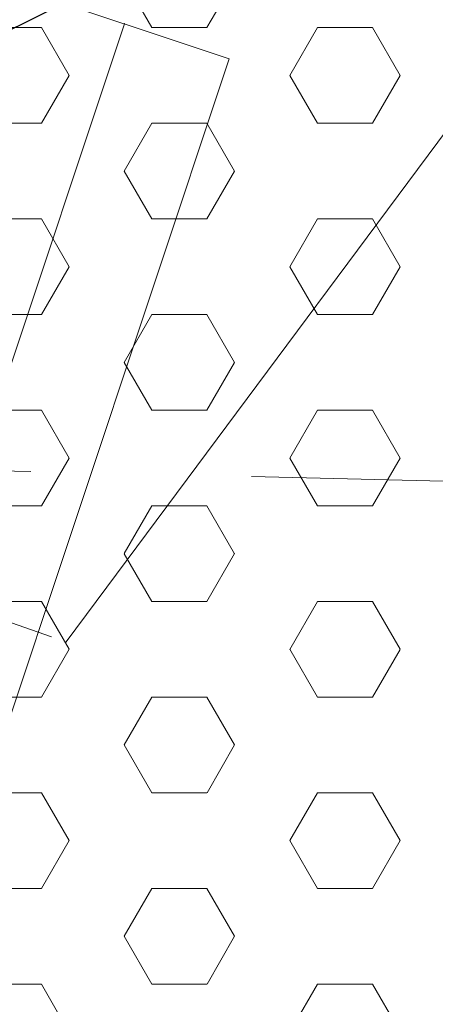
# Model space of a CAD drawing. Header units: metres. Extents: x 6599594 to 6600699, y 5687867 to 5691114.
# Tile 199 of 256: x 6599964.837 to 6599965.778, y 5688885.353 to 5688887.581. Entities that reach past the tile are written whole.
import ezdxf
from ezdxf import colors
from ezdxf.entities.mleader import LeaderData, LeaderLine
from ezdxf.math import Vec2, Vec3

# ---------------------------------------------------------------- set-up
doc = ezdxf.new("R2010")
doc.units = ezdxf.units.M
doc.header["$MEASUREMENT"] = 0
for name, pattern in [('1', [0]), ('GUZ', [1, 0.5, -0.5]), ('L_0_03', [1, 0.5, -0.5])]:
    doc.linetypes.add(name, pattern=pattern)
doc.layers.get('0').update_dxf_attribs({"color": 253, "linetype": 'CONTINUOUS', "lineweight": 13})
for name, color, linetype, lineweight in [('_kolor chodnik', 50, '1', 5), ('_kolor jezdnia', 4, '1', 0), ('_kolor pobocze', 211, '1', 5), ('_kolor umocn', 7, '1', 5), ('_kolor zjazdy kostka', 7, '1', 5), ('_kolor ścieżka @ 1', 10, '1', 0), ('_opis', 7, 'CONTINUOUS', 25), ('GES_Rzedna', 7, 'CONTINUOUS', 18), ('OT_Budowle', 7, 'CONTINUOUS', 0), ('OT_Komunikacja', 7, 'CONTINUOUS', 0), ('Uzytki', 252, 'GUZ', 9)]:
    doc.layers.add(name, color=color, linetype=linetype, lineweight=lineweight)
doc.styles.get("Standard").update_dxf_attribs({"font": 'ARIALN.TTF', "width": 0.75, "height": 1.199999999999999})
doc.linetypes.add('L_0_29_SHX', pattern='A,0,-0.25,-0.5,-0.5,-0.5,-0.5,-0.5,-0.5,-0.5,-0.5,[7,Mapa Kielchinów 07-08-2022.shx,S=0.05,R=0,X=0,Y=0],-0.5,[8,Mapa Kielchinów 07-08-2022.shx,S=0.05,R=0,X=0,Y=0],-0.25', length=5)
pattern_1 = [(45, (0, 0), (-0.1414213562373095, 0.1414213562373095), []), (135, (0, 0), (-0.1414213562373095, -0.1414213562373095), [])]

# ---------------------------------------------------------------- blocks, each defined once
blk = doc.blocks.new('_Dot')
at = {"color": 0, "linetype": 'ByBlock', "lineweight": -2}
blk.add_line((-0.5, 0), (-1, 0), dxfattribs=at)
at = {"color": 0, "linetype": 'ByBlock', "const_width": 0.5}
blk.add_lwpolyline([(-0.25, 0, 1), (0.25, 0, 1)], format="xyb", close=True, dxfattribs=at)
blk = doc.blocks.new('L_0_29_1')
at = {"color": 0, "linetype": 'Continuous', "lineweight": 13, "flags": 128}
blk.add_lwpolyline([(0, -0.5), (0, 0.5)], dxfattribs=at)

msp = doc.modelspace()

# ---------------------------------------------------------------- hatches: boundary and pattern name
at = {"layer": '_kolor chodnik'}
h = msp.add_hatch(dxfattribs=at)
h.set_pattern_fill('ANSI37', color=256, scale=1.6)
h.set_pattern_definition(pattern_1)
h.paths.add_polyline_path([(6599849.938171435, 5688542.085872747), (6599852.232147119, 5688548.938742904), (6599853.573135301, 5688548.489851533), (6599853.827082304, 5688549.248475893), (6599851.793849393, 5688549.929093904), (6599849.895278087, 5688548.982823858), (6599847.823506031, 5688542.793750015)])
edge = h.paths.add_edge_path()
edge.add_line((6600018.106075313, 5689087.454911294), (6600022.42781917, 5689091.229234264))
edge.add_line((6600022.42781917, 5689091.229234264), (6600020.233254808, 5689093.742094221))
edge.add_line((6600020.233254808, 5689093.742094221), (6600017.159471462, 5689091.057656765))
edge.add_arc((6600023.275194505, 5689085.385140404), 8.34143334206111, 137.1531558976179, 148.8016577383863)
edge.add_line((6600016.140105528, 5689089.706021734), (6600018.106075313, 5689087.454911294))
h.paths.add_polyline_path([(6600038.501784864, 5689187.59229436), (6600037.906968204, 5689187.700586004), (6600037.638296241, 5689186.224843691), (6600038.240083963, 5689186.115282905)])
h.paths.add_polyline_path([(6600069.098302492, 5689360.276020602), (6600068.321239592, 5689360.413462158), (6600068.064048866, 5689358.936495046), (6600068.836639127, 5689358.799546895)])
h.paths.add_polyline_path([(6600082.393785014, 5689362.950258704), (6600082.941124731, 5689366.103121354), (6600081.481377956, 5689366.361351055), (6600080.923159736, 5689363.210828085)])
h.paths.add_polyline_path([(6600074.022236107, 5689388.065861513), (6600072.983907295, 5689388.249860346), (6600072.723374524, 5689386.772538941), (6600073.760538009, 5689386.588865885)])
h.paths.add_polyline_path([(6600105.602402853, 5689486.45426531), (6600106.738797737, 5689489.760539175), (6600105.28818975, 5689490.281952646), (6600104.132785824, 5689486.965912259)])
h.paths.add_polyline_path([(6600132.519778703, 5689678.737346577), (6600131.636986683, 5689678.922259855), (6600131.330470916, 5689677.453953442), (6600132.212256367, 5689677.269208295)])
h.paths.add_polyline_path([(6600156.649397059, 5689798.7449027), (6600156.48800471, 5689797.95886096), (6600157.450195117, 5689797.757316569), (6600157.615023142, 5689798.542205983)])
h.paths.add_polyline_path([(6600189.055358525, 5689948.643107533), (6600187.902868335, 5689948.884512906), (6600187.600024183, 5689947.417400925), (6600188.748131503, 5689947.176379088)])
edge = h.paths.add_edge_path()
edge.add_line((6600204.459383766, 5690032.969035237), (6600204.153258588, 5690031.227801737))
edge.add_arc((6600202.328347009, 5690027.299936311), 4.331100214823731, 41.853001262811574, 65.08011546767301, ccw=False)
edge.add_arc((6600032.903931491, 5690051.979071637), 174.020003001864, 352.8070218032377, 353.495463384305)
edge.add_arc((6600202.372679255, 5690027.343587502), 5.999999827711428, 55.12102442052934, 69.64815978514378)
edge = h.paths.add_edge_path()
edge.add_line((6600205.046027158, 5690040.265402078), (6600204.972740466, 5690038.483452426))
edge.add_arc((6600203.986269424, 5690044.401803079), 5.999999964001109, 279.4630688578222, 294.9140560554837)
edge.add_line((6600206.513819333, 5690038.960158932), (6600206.607027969, 5690041.030672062))
edge.add_arc((6600203.986269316, 5690044.401803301), 4.270000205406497, 284.3702444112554, 307.86193139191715, ccw=False)
edge = h.paths.add_edge_path()
edge.add_arc((6600203.547470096, 5690044.558759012), 6.446878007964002, 324.43500910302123, 356.20133685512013, ccw=False)
edge.add_arc((6600203.986269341, 5690044.401803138), 6.000000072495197, 323.2169970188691, 357.4193489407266)
h.paths.add_polyline_path([(6600208.910055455, 5690121.713696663), (6600208.146285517, 5690121.748120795), (6600207.125602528, 5690121.794124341), (6600209.971605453, 5690121.665851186)])
edge = h.paths.add_edge_path()
edge.add_line((6600238.769818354, 5690481.648294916), (6600240.338176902, 5690490.87374652))
edge.add_line((6600240.338176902, 5690490.87374652), (6600241.251295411, 5690510.829461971))
edge.add_line((6600241.251295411, 5690510.829461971), (6600239.524022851, 5690510.928942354))
edge.add_line((6600239.524022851, 5690510.928942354), (6600238.633343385, 5690491.167757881))
edge.add_line((6600238.633343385, 5690491.167757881), (6600234.579716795, 5690467.661262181))
edge.add_line((6600234.579716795, 5690467.661262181), (6600234.449796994, 5690464.966873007))
edge.add_arc((6600242.443669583, 5690464.607462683), 8.001948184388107, 177.4256737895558, 268.2543056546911)
edge.add_line((6600242.199903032, 5690456.609228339), (6600242.216657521, 5690457.359274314))
edge.add_line((6600242.216657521, 5690457.359274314), (6600242.305257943, 5690458.836738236))
edge.add_arc((6600242.444504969, 5690464.607952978), 5.772894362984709, 177.0298084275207, 268.6178439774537, ccw=False)
edge.add_line((6600236.679365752, 5690464.907083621), (6600236.951876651, 5690470.95443634))
edge.add_line((6600236.951876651, 5690470.95443634), (6600238.15078669, 5690478.210832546))
edge.add_line((6600238.15078669, 5690478.210832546), (6600238.769818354, 5690481.648294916))
h.paths.add_polyline_path([(6600238.769818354, 5690481.648294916), (6600238.15078669, 5690478.210832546), (6600239.670056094, 5690477.930590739), (6600240.266710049, 5690481.376366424)])
edge = h.paths.add_edge_path()
edge.add_line((6600223.366500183, 5690460.339976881), (6600223.278629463, 5690457.997544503))
edge.add_arc((6600220.967166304, 5690465.656339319), 7.999999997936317, 286.7940807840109, 300.2738222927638)
edge.add_line((6600225.000231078, 5690458.747331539), (6600225.240084, 5690461.623695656))
edge.add_arc((6600221.105749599, 5690465.648640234), 5.76999998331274, 293.06724424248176, 315.7681070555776, ccw=False)
edge = h.paths.add_edge_path()
edge.add_arc((6600220.025145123, 5690444.676291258), 5.770000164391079, 37.996647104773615, 59.94382588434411, ccw=False)
edge.add_line((6600224.572175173, 5690448.22839199), (6600224.817793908, 5690451.081798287))
edge.add_arc((6600220.025145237, 5690444.676291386), 7.999999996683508, 53.19588653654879, 68.15166733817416)
edge.add_line((6600223.00235276, 5690452.101669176), (6600222.91504296, 5690449.670427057))
edge = h.paths.add_edge_path()
edge.add_arc((6600221.105749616, 5690465.648640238), 7.999999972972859, 328.0222308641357, 357.0132597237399)
edge.add_line((6600229.094882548, 5690465.23180147), (6600229.218816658, 5690467.593604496))
edge.add_line((6600229.218816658, 5690467.593604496), (6600228.218919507, 5690467.645774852))
edge.add_line((6600228.218919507, 5690467.645774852), (6600227.891778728, 5690461.411918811))
h.paths.add_polyline_path([(6600200.980142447, 5690012.236744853), (6600202.317278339, 5690011.956662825), (6600202.522293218, 5690012.935421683), (6600201.182321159, 5690013.216097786)])
h.paths.add_polyline_path([(6600196.457878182, 5689983.98337835), (6600195.202332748, 5689984.246370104), (6600194.899091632, 5689982.777335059), (6600196.150355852, 5689982.515240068)])
edge = h.paths.add_edge_path()
edge.add_line((6600112.305909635, 5689517.991018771), (6600112.691041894, 5689519.807934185))
edge.add_line((6600112.691041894, 5689519.807934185), (6600113.245521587, 5689522.423769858))
edge.add_line((6600113.245521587, 5689522.423769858), (6600111.553124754, 5689522.782507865))
edge.add_line((6600111.553124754, 5689522.782507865), (6600107.405864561, 5689503.21722655))
edge.add_line((6600107.405864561, 5689503.21722655), (6600099.494506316, 5689480.361667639))
edge.add_line((6600099.494506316, 5689480.361667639), (6600099.182814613, 5689478.891218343))
edge.add_arc((6600107.008997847, 5689477.232359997), 8.000059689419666, 168.0325629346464, 257.7529108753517)
edge.add_line((6600105.311960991, 5689469.414366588), (6600105.784990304, 5689471.593619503))
edge.add_arc((6600107.008927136, 5689477.232314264), 5.769999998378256, 168.0321375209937, 257.7533362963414, ccw=False)
edge.add_line((6600101.364343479, 5689478.42879883), (6600101.647245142, 5689479.76342708))
edge.add_line((6600101.647245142, 5689479.76342708), (6600104.132785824, 5689486.965912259))
edge.add_line((6600104.132785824, 5689486.965912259), (6600105.28818975, 5689490.281952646))
edge.add_line((6600105.28818975, 5689490.281952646), (6600108.240043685, 5689498.809726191))
edge.add_line((6600108.240043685, 5689498.809726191), (6600112.305909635, 5689517.991018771))
h.paths.add_polyline_path([(6600136.009573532, 5689645.499114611), (6600138.333647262, 5689645.012304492), (6600138.661671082, 5689646.578318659), (6600134.869459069, 5689647.372651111)])
at = {"layer": '_kolor jezdnia'}
h = msp.add_hatch(dxfattribs=at)
h.set_pattern_fill('ANSI37', color=4, scale=3.5)
h.set_pattern_definition([(45, (0, 0), (-0.3093592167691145, 0.3093592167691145), []), (135, (0, 0), (-0.3093592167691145, -0.3093592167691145), [])])
edge = h.paths.add_edge_path()
edge.add_line((6599833.066047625, 5688539.933393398), (6599850.649511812, 5688527.983462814))
edge.add_arc((6599857.337592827, 5688536.653968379), 10.95025544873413, 169.5012687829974, 232.3548431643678, ccw=False)
edge.add_arc((6599858.085851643, 5688536.618142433), 11.69295282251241, 162.2507788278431, 169.9967502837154, ccw=False)
edge.add_line((6599846.949484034, 5688540.182754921), (6599847.823506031, 5688542.793750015))
edge.add_line((6599847.823506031, 5688542.793750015), (6599849.895278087, 5688548.982823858))
edge.add_line((6599849.895278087, 5688548.982823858), (6599852.434748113, 5688556.56906746))
edge.add_line((6599852.434748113, 5688556.56906746), (6599928.48625871, 5688783.760284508))
edge.add_line((6599928.48625871, 5688783.760284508), (6599931.025728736, 5688791.34652811))
edge.add_line((6599931.025728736, 5688791.34652811), (6599996.657773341, 5688987.411326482))
edge.add_line((6599996.657773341, 5688987.411326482), (6599999.197243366, 5688994.997570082))
edge.add_line((6599999.197243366, 5688994.997570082), (6600021.930100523, 5689062.908193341))
edge.add_line((6600021.930100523, 5689062.908193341), (6600017.620224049, 5689067.371531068))
edge.add_line((6600017.620224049, 5689067.371531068), (6600016.714558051, 5689064.654078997))
edge.add_line((6600016.714558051, 5689064.654078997), (6600012.423620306, 5689051.835617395))
edge.add_line((6600012.423620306, 5689051.835617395), (6600009.884150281, 5689044.249373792))
edge.add_line((6600009.884150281, 5689044.249373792), (6599977.53516164, 5688947.612159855))
edge.add_line((6599977.53516164, 5688947.612159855), (6599974.995691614, 5688940.025916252))
edge.add_line((6599974.995691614, 5688940.025916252), (6599942.096912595, 5688841.746295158))
edge.add_line((6599942.096912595, 5688841.746295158), (6599939.557442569, 5688834.160051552))
edge.add_line((6599939.557442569, 5688834.160051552), (6599882.679288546, 5688664.246042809))
edge.add_line((6599882.679288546, 5688664.246042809), (6599880.139818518, 5688656.659799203))
edge.add_line((6599880.139818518, 5688656.659799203), (6599852.46454386, 5688573.984527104))
edge.add_line((6599852.46454386, 5688573.984527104), (6599842.470137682, 5688544.127903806))
edge.add_arc((6599835.706422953, 5688546.652910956), 7.219660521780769, 248.5480913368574, 339.52856074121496, ccw=False)
h.paths.add_polyline_path([(6600044.653202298, 5689172.271628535), (6600046.276244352, 5689181.431901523), (6600047.759199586, 5689189.801539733), (6600051.0603021, 5689208.432603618), (6600052.368792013, 5689215.817578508), (6600054.808584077, 5689229.587499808), (6600056.11707399, 5689236.972474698), (6600057.346666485, 5689243.912161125), (6600058.655146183, 5689251.297078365), (6600058.831439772, 5689252.292060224), (6600060.098987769, 5689259.445963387), (6600060.139929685, 5689259.677035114), (6600061.407468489, 5689266.830886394), (6600072.329030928, 5689328.470998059), (6600073.637511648, 5689335.855921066), (6600077.337304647, 5689356.73715072), (6600078.820259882, 5689365.106788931), (6600081.142794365, 5689378.214921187), (6600082.538516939, 5689386.092227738), (6600095.187867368, 5689457.483787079), (6600091.082877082, 5689465.8405575), (6600089.043088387, 5689454.328211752), (6600087.870641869, 5689447.711051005), (6600087.560133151, 5689445.958573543), (6600086.562151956, 5689440.326076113), (6600082.433200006, 5689417.022719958), (6600080.95024477, 5689408.65308175), (6600077.202698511, 5689387.502337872), (6600075.719743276, 5689379.132699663), (6600073.469199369, 5689366.430874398), (6600071.986244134, 5689358.061236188), (6600069.98686466, 5689346.776955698), (6600068.591142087, 5689338.899649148), (6600065.559290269, 5689321.78820693), (6600064.163567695, 5689313.910900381), (6600059.719426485, 5689288.828650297), (6600058.323703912, 5689280.951343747), (6600057.563846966, 5689276.662793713), (6600056.168124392, 5689268.785487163), (6600054.804920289, 5689261.091711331), (6600053.409197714, 5689253.21440478), (6600053.264817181, 5689252.399536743), (6600051.869094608, 5689244.522230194), (6600051.183555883, 5689240.653124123), (6600049.787833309, 5689232.775817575), (6600046.593849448, 5689214.749319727), (6600045.198126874, 5689206.872013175), (6600044.41754409, 5689202.466488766), (6600042.934588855, 5689194.096850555), (6600036.429952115, 5689157.38538759), (6600034.946996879, 5689149.01574938), (6600030.579776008, 5689124.367629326), (6600027.529365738, 5689107.151445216), (6600024.895072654, 5689094.014582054), (6600030.583685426, 5689094.264316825), (6600032.945013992, 5689106.191885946), (6600043.170247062, 5689163.901990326)])
edge = h.paths.add_edge_path()
edge.add_line((6600111.106812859, 5689535.144351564), (6600111.256844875, 5689535.85214863))
edge.add_line((6600111.256844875, 5689535.85214863), (6600112.915748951, 5689543.678261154))
edge.add_line((6600112.915748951, 5689543.678261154), (6600117.304772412, 5689564.384094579))
edge.add_line((6600117.304772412, 5689564.384094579), (6600119.067357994, 5689572.699339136))
edge.add_line((6600119.067357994, 5689572.699339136), (6600120.087667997, 5689577.512794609))
edge.add_line((6600120.087667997, 5689577.512794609), (6600121.642890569, 5689584.849775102))
edge.add_line((6600121.642890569, 5689584.849775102), (6600128.436769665, 5689616.900852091))
edge.add_line((6600128.436769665, 5689616.900852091), (6600129.991992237, 5689624.237832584))
edge.add_line((6600129.991992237, 5689624.237832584), (6600132.660554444, 5689636.827148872))
edge.add_line((6600132.660554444, 5689636.827148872), (6600133.208838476, 5689639.444704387))
edge.add_line((6600133.208838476, 5689639.444704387), (6600134.848957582, 5689647.274775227))
edge.add_line((6600134.848957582, 5689647.274775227), (6600138.97649476, 5689666.979995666))
edge.add_line((6600138.97649476, 5689666.979995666), (6600140.51410642, 5689674.320687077))
edge.add_line((6600140.51410642, 5689674.320687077), (6600145.209128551, 5689696.735129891))
edge.add_line((6600145.209128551, 5689696.735129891), (6600146.746740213, 5689704.075821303))
edge.add_line((6600146.746740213, 5689704.075821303), (6600151.462308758, 5689726.588354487))
edge.add_line((6600151.462308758, 5689726.588354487), (6600152.999920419, 5689733.929045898))
edge.add_line((6600152.999920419, 5689733.929045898), (6600155.244070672, 5689744.642813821))
edge.add_line((6600155.244070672, 5689744.642813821), (6600156.781682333, 5689751.983505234))
edge.add_line((6600156.781682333, 5689751.983505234), (6600161.635515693, 5689775.156126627))
edge.add_line((6600161.635515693, 5689775.156126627), (6600163.378142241, 5689783.475576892))
edge.add_line((6600163.378142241, 5689783.475576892), (6600163.850769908, 5689785.731942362))
edge.add_line((6600163.850769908, 5689785.731942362), (6600167.028500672, 5689800.902704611))
edge.add_line((6600167.028500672, 5689800.902704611), (6600179.49088801, 5689860.399222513))
edge.add_line((6600179.49088801, 5689860.399222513), (6600181.233514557, 5689868.718672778))
edge.add_line((6600181.233514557, 5689868.718672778), (6600181.84713393, 5689871.648144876))
edge.add_line((6600181.84713393, 5689871.648144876), (6600183.384745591, 5689878.988836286))
edge.add_line((6600183.384745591, 5689878.988836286), (6600184.935818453, 5689886.393792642))
edge.add_line((6600184.935818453, 5689886.393792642), (6600186.575937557, 5689894.223863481))
edge.add_line((6600186.575937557, 5689894.223863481), (6600194.05133812, 5689929.912074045))
edge.add_line((6600194.05133812, 5689929.912074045), (6600195.691457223, 5689937.742144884))
edge.add_line((6600195.691457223, 5689937.742144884), (6600202.915799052, 5689972.231779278))
edge.add_line((6600202.915799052, 5689972.231779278), (6600204.555918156, 5689980.061850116))
edge.add_line((6600204.555918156, 5689980.061850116), (6600206.062781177, 5689987.255744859))
edge.add_line((6600206.062781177, 5689987.255744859), (6600207.702900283, 5689995.085815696))
edge.add_line((6600207.702900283, 5689995.085815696), (6600210.232559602, 5690007.162628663))
edge.add_line((6600210.232559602, 5690007.162628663), (6600211.694938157, 5690014.144150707))
edge.add_arc((6600028.177652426, 5690052.584442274), 187.5000004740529, 348.1696294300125, 357.4195276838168)
edge.add_line((6600215.487522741, 5690044.142720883), (6600208.310270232, 5690026.480446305))
edge.add_arc((6600032.903933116, 5690051.97907145), 177.2500013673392, 348.1696294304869, 351.7289130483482, ccw=False)
edge.add_line((6600206.38894146, 5690015.640182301), (6600205.966941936, 5690013.625519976))
edge.add_line((6600205.966941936, 5690013.625519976), (6600204.326822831, 5690005.795449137))
edge.add_line((6600204.326822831, 5690005.795449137), (6600197.076961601, 5689971.183982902))
edge.add_line((6600197.076961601, 5689971.183982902), (6600195.334335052, 5689962.864532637))
edge.add_line((6600195.334335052, 5689962.864532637), (6600193.44722506, 5689953.855305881))
edge.add_line((6600193.44722506, 5689953.855305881), (6600191.909227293, 5689946.512771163))
edge.add_line((6600191.909227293, 5689946.512771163), (6600185.496844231, 5689915.899498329))
edge.add_line((6600185.496844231, 5689915.899498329), (6600183.856521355, 5689908.068454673))
edge.add_line((6600183.856521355, 5689908.068454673), (6600182.066605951, 5689899.523243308))
edge.add_line((6600182.066605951, 5689899.523243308), (6600180.32407057, 5689891.204228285))
edge.add_line((6600180.32407057, 5689891.204228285), (6600174.320344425, 5689862.541919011))
edge.add_line((6600174.320344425, 5689862.541919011), (6600172.577809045, 5689854.222903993))
edge.add_line((6600172.577809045, 5689854.222903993), (6600163.663810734, 5689811.666703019))
edge.add_line((6600163.663810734, 5689811.666703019), (6600162.023782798, 5689803.837067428))
edge.add_line((6600162.023782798, 5689803.837067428), (6600160.924220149, 5689798.587659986))
edge.add_line((6600160.924220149, 5689798.587659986), (6600159.279208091, 5689790.734229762))
edge.add_line((6600159.279208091, 5689790.734229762), (6600157.107250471, 5689780.365115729))
edge.add_line((6600157.107250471, 5689780.365115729), (6600155.462238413, 5689772.511685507))
edge.add_line((6600155.462238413, 5689772.511685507), (6600153.380318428, 5689762.572418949))
edge.add_line((6600153.380318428, 5689762.572418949), (6600151.735124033, 5689754.718118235))
edge.add_line((6600151.735124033, 5689754.718118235), (6600148.586504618, 5689739.686336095))
edge.add_line((6600148.586504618, 5689739.686336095), (6600146.885007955, 5689731.563243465))
edge.add_line((6600146.885007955, 5689731.563243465), (6600141.75088822, 5689707.052510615))
edge.add_line((6600141.75088822, 5689707.052510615), (6600140.110896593, 5689699.223048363))
edge.add_line((6600140.110896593, 5689699.223048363), (6600133.483561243, 5689667.583574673))
edge.add_line((6600133.483561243, 5689667.583574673), (6600131.860394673, 5689659.834436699))
edge.add_line((6600131.860394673, 5689659.834436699), (6600131.740984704, 5689659.26436315))
edge.add_line((6600131.740984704, 5689659.26436315), (6600130.117814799, 5689651.515209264))
edge.add_line((6600130.117814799, 5689651.515209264), (6600127.27873359, 5689637.961189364))
edge.add_line((6600127.27873359, 5689637.961189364), (6600126.924568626, 5689636.290366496))
edge.add_line((6600126.924568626, 5689636.290366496), (6600125.166244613, 5689627.995226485))
edge.add_line((6600125.166244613, 5689627.995226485), (6600118.009503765, 5689594.232298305))
edge.add_line((6600118.009503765, 5689594.232298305), (6600116.25117975, 5689585.937158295))
edge.add_line((6600116.25117975, 5689585.937158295), (6600113.665314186, 5689573.737975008))
edge.add_line((6600113.665314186, 5689573.737975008), (6600111.898534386, 5689565.402943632))
edge.add_line((6600111.898534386, 5689565.402943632), (6600104.889982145, 5689532.339115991))
edge.add_line((6600104.889982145, 5689532.339115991), (6600103.22663594, 5689524.492047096))
edge.add_line((6600103.22663594, 5689524.492047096), (6600096.623876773, 5689493.342605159))
edge.add_line((6600096.623876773, 5689493.342605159), (6600094.968986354, 5689485.535427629))
edge.add_line((6600094.968986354, 5689485.535427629), (6600094.300101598, 5689482.379870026))
edge.add_line((6600094.300101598, 5689482.379870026), (6600099.182814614, 5689478.891218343))
edge.add_line((6600099.182814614, 5689478.891218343), (6600099.494506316, 5689480.361667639))
edge.add_line((6600099.494506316, 5689480.361667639), (6600111.106812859, 5689535.144351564))
edge = h.paths.add_edge_path()
edge.add_arc((6600239.213891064, 5690851.400367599), 10.00000000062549, -2.8342403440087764, 76.13703556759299, ccw=False)
edge.add_line((6600249.201658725, 5690850.905901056), (6600249.082723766, 5690848.503524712))
edge.add_line((6600249.082723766, 5690848.503524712), (6600247.016487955, 5690806.767468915))
edge.add_line((6600247.016487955, 5690806.767468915), (6600246.092398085, 5690789.152178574))
edge.add_line((6600246.092398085, 5690789.152178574), (6600233.768116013, 5690572.015170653))
edge.add_line((6600233.768116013, 5690572.015170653), (6600228.959056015, 5690465.296202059))
edge.add_line((6600228.959056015, 5690465.296202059), (6600234.588724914, 5690465.017134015))
edge.add_line((6600234.588724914, 5690465.017134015), (6600239.262540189, 5690571.767576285))
edge.add_line((6600239.262540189, 5690571.767576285), (6600252.50503885, 5690806.400146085))
edge.add_line((6600252.50503885, 5690806.400146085), (6600254.569211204, 5690848.094521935))
edge.add_arc((6600262.559425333, 5690847.6989487), 7.999999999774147, 76.13703557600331, 177.1657596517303, ccw=False)
edge.add_line((6600264.476229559, 5690855.465921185), (6600241.609896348, 5690861.109083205))
edge = h.paths.add_edge_path()
edge.add_line((6600250.031475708, 5690451.625307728), (6600250.231741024, 5690455.772579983))
edge.add_line((6600250.231741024, 5690455.772579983), (6600246.257763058, 5690456.417303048))
edge.add_line((6600246.257763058, 5690456.417303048), (6600242.171761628, 5690456.61060902))
edge.add_arc((6600242.563100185, 5690464.586983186), 7.985968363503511, 176.9123644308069, 267.1911945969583, ccw=False)
edge.add_line((6600234.588724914, 5690465.017134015), (6600228.959056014, 5690465.296202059))
edge.add_arc((6600220.965133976, 5690465.657286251), 8.002072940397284, 267.8289300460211, 357.413716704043, ccw=False)
edge.add_line((6600220.661989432, 5690457.660957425), (6600212.406915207, 5690458.119572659))
edge.add_line((6600212.406915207, 5690458.119572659), (6600208.431872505, 5690457.817501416))
edge.add_line((6600208.431872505, 5690457.817501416), (6600208.233912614, 5690454.548331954))
edge.add_line((6600208.233912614, 5690454.548331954), (6600212.129565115, 5690453.127270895))
edge.add_line((6600212.129565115, 5690453.127270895), (6600218.640548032, 5690452.76554962))
edge.add_line((6600218.640548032, 5690452.76554962), (6600216.486747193, 5690452.885205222))
edge.add_line((6600216.486747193, 5690452.885205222), (6600220.468905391, 5690452.663974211))
edge.add_arc((6600220.025145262, 5690444.676291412), 7.99999997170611, -0.3386579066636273, 86.8201700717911, ccw=False)
edge.add_line((6600228.025005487, 5690444.629006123), (6600227.803602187, 5690439.649256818))
edge.add_line((6600227.803602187, 5690439.649256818), (6600226.885525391, 5690435.936828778))
edge.add_line((6600226.885525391, 5690435.936828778), (6600225.534849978, 5690405.967249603))
edge.add_line((6600225.534849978, 5690405.967249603), (6600226.115199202, 5690402.187514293))
edge.add_line((6600226.115199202, 5690402.187514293), (6600213.445139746, 5690121.008786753))
edge.add_line((6600213.445139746, 5690121.008786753), (6600213.352800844, 5690118.960058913))
edge.add_line((6600213.352800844, 5690118.960058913), (6600209.980184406, 5690044.131649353))
edge.add_arc((6600203.98626942, 5690044.401803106), 5.999999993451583, 257.4162346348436, 357.41934921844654, ccw=False)
edge.add_line((6600202.679069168, 5690038.545931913), (6600201.589735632, 5690033.666039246))
edge.add_line((6600201.589735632, 5690033.666039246), (6600203.67987942, 5690033.199458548))
edge.add_arc((6600202.372679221, 5690027.343587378), 5.999999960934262, -8.27108729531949, 77.41623506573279, ccw=False)
edge.add_line((6600208.310270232, 5690026.480446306), (6600215.487522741, 5690044.142720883))
edge.add_line((6600215.487522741, 5690044.142720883), (6600216.199687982, 5690059.9446614))
edge.add_line((6600216.199687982, 5690059.9446614), (6600216.537356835, 5690067.437056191))
edge.add_line((6600216.537356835, 5690067.437056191), (6600223.893528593, 5690230.66011469))
edge.add_line((6600223.893528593, 5690230.66011469), (6600224.231197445, 5690238.152509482))
edge.add_line((6600224.231197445, 5690238.152509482), (6600233.507835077, 5690443.987992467))
edge.add_arc((6600241.499722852, 5690443.627812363), 7.999999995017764, 87.29208981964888, 177.4195277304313, ccw=False)
edge.add_line((6600241.877677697, 5690451.618879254), (6600246.021541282, 5690451.422886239))
edge.add_line((6600246.021541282, 5690451.422886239), (6600246.427694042, 5690451.44338883))
edge.add_line((6600246.427694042, 5690451.44338883), (6600246.79397003, 5690451.461878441))
edge.add_line((6600246.79397003, 5690451.461878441), (6600250.031475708, 5690451.625307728))
edge = h.paths.add_edge_path()
edge.add_line((6600007.33756506, 5689086.20374581), (6600006.980466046, 5689080.740822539))
edge.add_line((6600006.980466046, 5689080.740822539), (6600007.229745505, 5689080.720859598))
edge.add_line((6600007.229745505, 5689080.720859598), (6600008.093335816, 5689080.601653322))
edge.add_line((6600008.093335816, 5689080.601653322), (6600008.702681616, 5689080.53831051))
edge.add_arc((6600008.140193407, 5689070.554142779), 9.999999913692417, -18.557800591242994, 86.77547804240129, ccw=False)
edge.add_line((6600017.620224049, 5689067.371531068), (6600021.930100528, 5689062.908193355))
edge.add_arc((6599734.83819726, 5689159.011261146), 302.7499967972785, 341.4922000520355, 343.8640860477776)
edge.add_arc((6600034.895369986, 5689072.315877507), 9.581213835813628, 98.63328270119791, 164.5273290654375, ccw=False)
edge.add_line((6600033.457137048, 5689081.788529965), (6600033.832640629, 5689081.798737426))
edge.add_line((6600033.832640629, 5689081.798737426), (6600034.422462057, 5689082.05700874))
edge.add_line((6600034.422462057, 5689082.05700874), (6600036.833623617, 5689082.139040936))
edge.add_line((6600036.833623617, 5689082.139040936), (6600036.730225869, 5689087.148851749))
edge.add_line((6600036.730225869, 5689087.148851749), (6600036.579860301, 5689087.134303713))
edge.add_arc((6600036.479565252, 5689093.136286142), 6.002820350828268, 169.1687651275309, 270.9573417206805, ccw=False)
edge.add_line((6600030.583685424, 5689094.264316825), (6600024.895072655, 5689094.014582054))
edge.add_arc((6600015.200558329, 5689096.162123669), 9.929528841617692, 271.0943432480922, 347.5094668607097, ccw=False)
edge.add_arc((6600014.909438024, 5689089.646776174), 3.446070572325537, 264.4236009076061, 278.0194998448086, ccw=False)
edge.add_line((6600014.574573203, 5689086.217014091), (6600014.299554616, 5689086.232508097))
edge.add_line((6600014.299554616, 5689086.232508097), (6600010.474232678, 5689086.448019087))
edge.add_line((6600010.474232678, 5689086.448019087), (6600007.33756506, 5689086.20374581))
edge = h.paths.add_edge_path()
edge.add_line((6600105.490725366, 5689463.953528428), (6600106.927559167, 5689464.047234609))
edge.add_line((6600106.927559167, 5689464.047234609), (6600107.835, 5689468.66))
edge.add_line((6600107.835, 5689468.66), (6600105.311960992, 5689469.414366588))
edge.add_arc((6600107.008997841, 5689477.232359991), 8.000059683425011, 168.0325628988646, 257.75291091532, ccw=False)
edge.add_line((6600099.182814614, 5689478.891218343), (6600094.300101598, 5689482.379870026))
edge.add_arc((6600586.245114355, 5689378.104238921), 502.8750369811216, 168.032376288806, 169.9522165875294)
edge.add_line((6600091.082877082, 5689465.8405575), (6600095.187867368, 5689457.483787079))
edge.add_arc((6600103.065173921, 5689456.088064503), 8.000000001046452, 77.7533362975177, 169.9524553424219, ccw=False)
edge.add_line((6600104.762140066, 5689463.906012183), (6600105.490725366, 5689463.953528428))
at = {"layer": '_kolor pobocze'}
h = msp.add_hatch(dxfattribs=at)
h.set_pattern_fill('ANSI37', color=256, scale=1.6)
h.set_pattern_definition(pattern_1)
edge = h.paths.add_edge_path()
edge.add_line((6600035.926965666, 5689101.569442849), (6600036.046865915, 5689102.311543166))
edge.add_arc((6600058.171848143, 5689233.778275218), 133.3154772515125, 259.4578941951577, 260.4470163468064, ccw=False)
edge.add_line((6600033.780707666, 5689102.713067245), (6600032.142559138, 5689101.847662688))
edge.add_arc((6599734.838175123, 5689159.011266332), 302.7500195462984, 347.6801154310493, 349.11639019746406, ccw=False)
edge.add_arc((6600036.478170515, 5689093.133441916), 6.000000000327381, 167.68011541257, 271.5571101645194)
edge.add_line((6600036.64121064, 5689087.1356575), (6600036.730491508, 5689087.137804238))
edge.add_line((6600036.730491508, 5689087.137804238), (6600036.712463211, 5689087.887583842))
edge.add_line((6600036.712463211, 5689087.887583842), (6600036.559840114, 5689087.884077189))
edge.add_arc((6600036.482532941, 5689093.14290691), 5.259397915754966, 170.6455005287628, 270.8422131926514, ccw=False)
edge.add_arc((6600545.796425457, 5688991.216220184), 524.6691769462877, 167.9170060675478, 168.7028219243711, ccw=False)
edge.add_line((6600032.751078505, 5689101.044345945), (6600034.011432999, 5689101.917298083))
edge.add_line((6600034.011432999, 5689101.917298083), (6600035.926965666, 5689101.569442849))
edge = h.paths.add_edge_path()
edge.add_line((6600002.828843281, 5688994.032881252), (6600003.066918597, 5688994.74409159))
edge.add_line((6600003.066918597, 5688994.74409159), (6600001.227880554, 5688995.359703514))
edge.add_line((6600001.227880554, 5688995.359703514), (6600000.55876659, 5688996.702196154))
edge.add_line((6600000.55876659, 5688996.702196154), (6600022.641310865, 5689062.67011804))
edge.add_arc((6599734.838193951, 5689159.011262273), 303.5000002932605, 341.4922000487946, 343.8640860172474)
edge.add_arc((6600035.267451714, 5689072.092773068), 9.250000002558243, 91.55711016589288, 163.8640860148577, ccw=False)
edge.add_line((6600035.016098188, 5689081.339357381), (6600036.868703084, 5689081.389717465))
edge.add_line((6600036.868703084, 5689081.389717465), (6600036.850674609, 5689082.139504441))
edge.add_line((6600036.850674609, 5689082.139504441), (6600034.99571817, 5689082.089080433))
edge.add_arc((6600035.267451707, 5689072.092773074), 9.999999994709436, 91.55711014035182, 163.8640860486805)
edge.add_arc((6599734.838192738, 5689159.011262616), 302.7500015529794, 341.4922000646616, 343.8640860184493, ccw=False)
edge.add_line((6600021.930100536, 5689062.908193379), (6599999.748942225, 5688996.645678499))
edge.add_line((6599999.748942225, 5688996.645678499), (6600000.695212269, 5688994.747107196))
edge.add_line((6600000.695212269, 5688994.747107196), (6600002.828843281, 5688994.032881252))
h.paths.add_polyline_path([(6599971.7492186, 5688907.297112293), (6599971.084233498, 5688908.631320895), (6599997.822068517, 5688988.526766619), (6599999.164561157, 5688989.195880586), (6600001.003599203, 5688988.580268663), (6600001.241674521, 5688989.291479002), (6599999.108043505, 5688990.005704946), (6599997.209472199, 5688989.059434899), (6599970.270280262, 5688908.583087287), (6599971.216550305, 5688906.684515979), (6599973.350181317, 5688905.970290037), (6599973.588256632, 5688906.681500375)])
h.paths.add_polyline_path([(6599932.504667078, 5688790.060553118), (6599931.835553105, 5688791.403045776), (6599968.343406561, 5688900.4641754), (6599969.685899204, 5688901.133289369), (6599971.524937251, 5688900.517677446), (6599971.763012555, 5688901.228887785), (6599969.629381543, 5688901.94311373), (6599967.730810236, 5688900.996843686), (6599931.025728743, 5688791.34652811), (6599931.971998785, 5688789.447956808), (6599934.105629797, 5688788.73373086), (6599934.343705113, 5688789.4449412)])
at = {"layer": '_kolor umocn', "ltscale": 0.5}
h = msp.add_hatch(dxfattribs=at)
h.set_pattern_fill('HEX', color=256)
h.set_pattern_definition([(0, (-270.7389997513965, -1820.574136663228), (0, 0.2165063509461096), [0.125, -0.25]), (120, (-270.7389997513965, -1820.574136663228), (-0.1875, -0.1082531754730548), [0.1249999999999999, -0.2499999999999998]), (60, (-270.6139997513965, -1820.574136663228), (-0.1875, 0.1082531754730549), [0.125, -0.25])])
h.paths.add_polyline_path([(6599963.851215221, 5688887.044502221), (6599964.753310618, 5688886.760114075), (6599964.042698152, 5688884.678040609), (6599965.554719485, 5688884.194859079), (6599966.241745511, 5688886.23111347), (6599966.690898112, 5688886.364143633), (6599968.215114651, 5688890.664646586), (6599967.857307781, 5688891.470982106), (6599965.622863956, 5688892.337007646)])
at = {"layer": '_kolor zjazdy kostka'}
h = msp.add_hatch(dxfattribs=at)
h.set_pattern_fill('ANSI37', color=256, scale=1.6)
h.set_pattern_definition(pattern_1)
h.paths.add_polyline_path([(6600244.137440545, 5690813.934732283), (6600242.369522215, 5690814.022127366), (6600242.097568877, 5690808.528921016), (6600243.865482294, 5690808.441426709)])
h.paths.add_polyline_path([(6600247.012128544, 5690806.679412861), (6600247.442736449, 5690815.377295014), (6600247.393289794, 5690814.378518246), (6600247.113277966, 5690808.722537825)])
h.paths.add_polyline_path([(6600242.297085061, 5690788.088808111), (6600240.958726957, 5690788.155683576), (6600240.648818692, 5690782.664569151), (6600241.987258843, 5690782.599147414)])
h.paths.add_polyline_path([(6600245.558275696, 5690780.919298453), (6600246.037231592, 5690789.405686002), (6600244.985820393, 5690788.453468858), (6600244.612601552, 5690781.981345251)])
h.paths.add_polyline_path([(6600241.348405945, 5690723.711515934), (6600242.272017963, 5690722.691689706), (6600242.749709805, 5690731.155680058), (6600241.698138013, 5690730.203317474), (6600241.472690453, 5690726.27550499)])
h.paths.add_polyline_path([(6600225.772794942, 5690394.589141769), (6600224.731429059, 5690393.637598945), (6600224.461246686, 5690387.644646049), (6600225.412923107, 5690386.603142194)])
h.paths.add_polyline_path([(6600223.012390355, 5690333.280720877), (6600223.372595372, 5690341.272607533), (6600222.32835346, 5690340.318436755), (6600222.058239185, 5690334.324941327)])
h.paths.add_polyline_path([(6600215.496388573, 5690166.390602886), (6600215.856593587, 5690174.382489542), (6600214.812834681, 5690173.428760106), (6600214.542018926, 5690167.435062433)])
h.paths.add_polyline_path([(6600212.446537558, 5690121.053392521), (6600213.399499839, 5690120.010473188), (6600213.788744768, 5690128.503024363), (6600212.745135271, 5690127.54943145)])
h.paths.add_polyline_path([(6600209.977420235, 5690121.665589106), (6600210.225142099, 5690127.162117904), (6600207.346107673, 5690127.291879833), (6600207.119593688, 5690121.794395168)])
h.paths.add_polyline_path([(6600207.950178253, 5690070.725854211), (6600204.880846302, 5690070.828947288), (6600204.643784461, 5690065.333808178), (6600207.702521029, 5690065.204598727)])
h.paths.add_polyline_path([(6600200.981479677, 5690012.236464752), (6600199.969248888, 5690007.339980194), (6600201.282587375, 5690007.064882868), (6600202.31726072, 5690011.956666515)])
h.paths.add_polyline_path([(6600193.613960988, 5689970.406358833), (6600192.398010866, 5689970.660657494), (6600191.286205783, 5689965.274578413), (6600192.486379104, 5689965.023185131)])
h.paths.add_polyline_path([(6600189.061271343, 5689948.671423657), (6600189.98413328, 5689953.050774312), (6600188.818902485, 5689953.32186217), (6600187.908781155, 5689948.91282903)])
h.paths.add_polyline_path([(6600180.976201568, 5689915.317449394), (6600179.952861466, 5689910.421322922), (6600181.008474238, 5689910.200199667), (6600182.033843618, 5689915.09540201)])
h.paths.add_polyline_path([(6600176.508279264, 5689893.538690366), (6600177.476023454, 5689893.335973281), (6600178.603605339, 5689898.719146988), (6600177.636002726, 5689898.922290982)])
h.paths.add_polyline_path([(6600179.28182965, 5689859.401159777), (6600180.522246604, 5689860.211927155), (6600181.057490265, 5689860.561775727), (6600183.598022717, 5689860.029600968), (6600184.726606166, 5689865.412570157), (6600182.186324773, 5689865.943033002), (6600181.604764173, 5689866.832779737), (6600181.024456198, 5689867.720610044)])
h.paths.add_polyline_path([(6600160.200810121, 5689810.862606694), (6600159.232772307, 5689811.065842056), (6600158.207991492, 5689806.171529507), (6600159.175735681, 5689805.968812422)])
h.paths.add_polyline_path([(6600156.49391753, 5689797.987177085), (6600155.463416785, 5689793.068691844), (6600156.431160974, 5689792.865974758), (6600157.461419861, 5689797.784520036)])
edge = h.paths.add_edge_path()
edge.add_arc((6600173.111981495, 5689800.679690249), 5.999999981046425, 204.673115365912, 239.5411154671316, ccw=False)
edge.add_arc((6600173.162096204, 5689800.685330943), 6.047914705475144, 168.3203586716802, 204.5234866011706, ccw=False)
edge.add_line((6600167.239404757, 5689801.9096668), (6600163.651667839, 5689784.781499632))
edge.add_arc((6600169.524220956, 5689783.551410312), 5.999999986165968, 139.2146049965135, 168.1696294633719, ccw=False)
edge.add_arc((6600169.524220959, 5689783.551410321), 5.999999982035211, 96.80962310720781, 139.2146050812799, ccw=False)
edge.add_line((6600168.812796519, 5689789.509083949), (6600170.070461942, 5689795.507731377))
h.paths.add_polyline_path([(6600163.526364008, 5689776.866746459), (6600166.051243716, 5689776.337874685), (6600167.179826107, 5689781.720838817), (6600164.653945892, 5689782.249920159), (6600163.941148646, 5689783.340449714), (6600163.493329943, 5689784.025580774), (6600161.750703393, 5689775.706130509), (6600162.438017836, 5689776.155376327)])
h.paths.add_polyline_path([(6600152.614191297, 5689774.643430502), (6600153.639138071, 5689779.536616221), (6600152.646757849, 5689779.744928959), (6600151.646447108, 5689774.846147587)])
h.paths.add_polyline_path([(6600150.121074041, 5689767.466820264), (6600148.177624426, 5689758.16795459), (6600149.115997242, 5689757.971390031), (6600151.066362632, 5689767.268392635)])
h.paths.add_polyline_path([(6600142.970741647, 5689739.332500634), (6600141.888449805, 5689734.142420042), (6600144.036614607, 5689733.695518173), (6600145.123068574, 5689738.882330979)])
h.paths.add_polyline_path([(6600136.256357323, 5689701.052153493), (6600137.154085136, 5689700.864096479), (6600138.287960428, 5689706.274871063), (6600137.386492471, 5689706.464182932)])
h.paths.add_polyline_path([(6600130.081494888, 5689667.099389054), (6600129.212847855, 5689667.281639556), (6600128.083282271, 5689661.898895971), (6600128.953953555, 5689661.716447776)])
h.paths.add_polyline_path([(6600128.397394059, 5689659.030340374), (6600127.554144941, 5689659.207226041), (6600126.49340855, 5689653.810049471), (6600127.269860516, 5689653.647397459)])
h.paths.add_polyline_path([(6600134.990411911, 5689640.633636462), (6600137.30714639, 5689640.148363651), (6600138.339560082, 5689645.040620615), (6600136.015486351, 5689645.500958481), (6600135.435178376, 5689646.388788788), (6600134.8548704, 5689647.276619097), (6600133.214751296, 5689639.446548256), (6600134.102581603, 5689640.026856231)])
h.paths.add_polyline_path([(6600122.164164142, 5689634.294831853), (6600121.024067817, 5689628.914244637), (6600122.015114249, 5689628.705875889), (6600123.155614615, 5689634.086346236)])
h.paths.add_polyline_path([(6600114.54207576, 5689593.450769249), (6600113.493359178, 5689593.398339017), (6600112.364315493, 5689588.045694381), (6600113.29076438, 5689587.54753241)])
h.paths.add_polyline_path([(6600110.194543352, 5689572.941097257), (6600109.20781945, 5689573.148880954), (6600108.067717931, 5689567.768269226), (6600109.05014319, 5689567.535215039)])
h.paths.add_polyline_path([(6600119.083213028, 5689565.540446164), (6600119.089125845, 5689565.542290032), (6600121.462438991, 5689565.065690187), (6600122.598093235, 5689570.447168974), (6600120.229622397, 5689570.949214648), (6600119.651446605, 5689571.8119627), (6600119.073270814, 5689572.727655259), (6600117.310757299, 5689564.412754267)])
h.paths.add_polyline_path([(6600101.698666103, 5689532.937884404), (6600100.730666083, 5689533.141679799), (6600099.694214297, 5689528.250234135), (6600100.669121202, 5689528.045267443)])
h.paths.add_polyline_path([(6600094.064021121, 5689496.827028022), (6600093.080194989, 5689497.033910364), (6600092.036590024, 5689492.143967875), (6600093.038865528, 5689491.933250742)])
h.paths.add_polyline_path([(6600083.709836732, 5689453.74980843), (6600082.738586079, 5689448.336231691), (6600084.647281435, 5689448.027407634), (6600085.606840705, 5689453.416583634)])
h.paths.add_polyline_path([(6600084.434394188, 5689446.82589514), (6600083.348896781, 5689447.018140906), (6600082.567374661, 5689442.58660872), (6600083.649300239, 5689442.394910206)])
h.paths.add_polyline_path([(6600078.04194071, 5689410.721110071), (6600078.996952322, 5689416.137564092), (6600078.054833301, 5689416.304853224), (6600077.111232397, 5689410.886043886)])
h.paths.add_polyline_path([(6600072.911565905, 5689386.768652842), (6600071.960466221, 5689381.312635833), (6600072.800073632, 5689381.16322159), (6600073.766450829, 5689386.590709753)])
h.paths.add_polyline_path([(6600082.887400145, 5689379.432062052), (6600085.278102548, 5689379.03494316), (6600086.160383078, 5689383.956496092), (6600083.759726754, 5689384.355378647), (6600083.152078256, 5689385.224725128), (6600082.544429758, 5689386.094071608), (6600081.148707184, 5689378.216765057), (6600082.018053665, 5689378.824413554)])
h.paths.add_polyline_path([(6600080.731401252, 5689363.247695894), (6600080.041469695, 5689363.369939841), (6600079.433821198, 5689364.239286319), (6600078.8261727, 5689365.1086328), (6600077.343217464, 5689356.73899459), (6600078.212563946, 5689357.346643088), (6600079.081910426, 5689357.954291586), (6600081.429189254, 5689357.564866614), (6600082.388748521, 5689362.980514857)])
h.paths.add_polyline_path([(6600069.104215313, 5689360.304336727), (6600070.063917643, 5689365.720487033), (6600069.2708267, 5689365.861009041), (6600068.327152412, 5689360.441778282)])
h.paths.add_polyline_path([(6600066.550616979, 5689345.891799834), (6600065.546169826, 5689346.069805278), (6600064.677796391, 5689341.145792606), (6600065.678290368, 5689340.968483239)])
h.paths.add_polyline_path([(6600061.138656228, 5689321.077501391), (6600060.270282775, 5689316.15348863), (6600061.250715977, 5689315.979734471), (6600062.127590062, 5689320.902245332)])
h.paths.add_polyline_path([(6600055.325252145, 5689288.11325564), (6600054.456878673, 5689283.189242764), (6600055.410852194, 5689283.020177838), (6600056.283178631, 5689287.917022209)])
h.paths.add_polyline_path([(6600048.045675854, 5689182.819289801), (6600050.371939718, 5689182.407116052), (6600051.31444535, 5689187.67761207), (6600048.980409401, 5689188.064690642), (6600048.372760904, 5689188.934037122), (6600047.765112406, 5689189.803383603), (6600046.306982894, 5689181.603992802), (6600046.972918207, 5689182.069462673)])
h.paths.add_polyline_path([(6600040.943690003, 5689201.374141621), (6600039.339175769, 5689201.66987967), (6600038.429882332, 5689196.244216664), (6600039.984130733, 5689195.958493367)])
h.paths.add_polyline_path([(6600032.993704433, 5689156.473759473), (6600032.278185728, 5689156.600537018), (6600031.299242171, 5689151.188930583), (6600032.034145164, 5689151.058111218)])
h.paths.add_polyline_path([(6600026.309179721, 5689123.603833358), (6600025.417362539, 5689118.683970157), (6600026.271201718, 5689118.532684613), (6600027.143528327, 5689123.456001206)])
h.paths.add_polyline_path([(6600013.302986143, 5689054.462576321), (6600015.842456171, 5689062.048819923), (6600014.576741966, 5689061.417973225), (6600012.672139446, 5689055.728290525)])
h.paths.add_polyline_path([(6599974.547216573, 5688938.686171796), (6599977.086686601, 5688946.272415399), (6599975.820972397, 5688945.641568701), (6599973.916369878, 5688939.951886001)])
h.paths.add_polyline_path([(6599942.102825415, 5688841.748139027), (6599940.837111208, 5688841.117292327), (6599938.932508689, 5688835.427609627), (6599939.563355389, 5688834.161895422)])
h.paths.add_polyline_path([(6599882.685201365, 5688664.247886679), (6599881.419487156, 5688663.617039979), (6599879.514884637, 5688657.927357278), (6599880.145731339, 5688656.661643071)])
h.paths.add_polyline_path([(6599851.799762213, 5688549.930937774), (6599853.832995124, 5688549.250319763), (6599855.42016389, 5688553.991722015), (6599853.386930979, 5688554.672340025), (6599852.913795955, 5688555.621625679), (6599852.440660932, 5688556.570911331), (6599849.901190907, 5688548.984667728)])
h.paths.add_polyline_path([(6600233.581687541, 5690586.458647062), (6600234.520016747, 5690585.337735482), (6600234.976631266, 5690593.428266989), (6600233.922640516, 5690592.499827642)])
h.paths.add_polyline_path([(6600231.72837122, 5690526.750719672), (6600230.676277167, 5690525.793817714), (6600230.420013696, 5690519.782861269), (6600231.363586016, 5690518.655686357)])
h.paths.add_polyline_path([(6600237.577122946, 5690639.505119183), (6600236.516490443, 5690638.540451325), (6600236.176926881, 5690632.541599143), (6600237.1204992, 5690631.41442423)])
h.paths.add_polyline_path([(6600238.927801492, 5690681.139540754), (6600239.8637879, 5690680.021427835), (6600240.320411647, 5690688.112122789), (6600239.268317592, 5690687.155220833)])
h.paths.add_polyline_path([(6600218.12228406, 5690224.814875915), (6600217.079933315, 5690223.86243318), (6600216.809648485, 5690217.865326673), (6600217.762143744, 5690216.822918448)])
h.paths.add_polyline_path([(6600219.363739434, 5690274.535639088), (6600220.31588625, 5690273.493612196), (6600220.675810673, 5690281.480778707), (6600219.633750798, 5690280.528598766)])
h.paths.add_polyline_path([(6600168.759867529, 5689856.554734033), (6600169.729143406, 5689856.3516961), (6600170.857343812, 5689861.737822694), (6600169.889741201, 5689861.940966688)])
h.paths.add_polyline_path([(6600168.841833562, 5689852.115601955), (6600167.871405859, 5689852.319339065), (6600166.844894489, 5689847.425845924), (6600167.816759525, 5689847.221809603)])
at = {"layer": '_kolor ścieżka @ 1'}
h = msp.add_hatch(dxfattribs=at)
h.set_pattern_fill('ANSI37', color=10, scale=1.8)
h.set_pattern_definition([(45, (0, 0), (-0.1590990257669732, 0.1590990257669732), []), (135, (0, 0), (-0.1590990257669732, -0.1590990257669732), [])])
edge = h.paths.add_edge_path()
edge.add_line((6599877.145262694, 5688659.244027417), (6599854.614951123, 5688591.938475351))
edge.add_line((6599854.614951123, 5688591.938475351), (6599854.214414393, 5688589.387325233))
edge.add_line((6599854.214414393, 5688589.387325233), (6599839.435327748, 5688545.233719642))
edge.add_arc((6599834.523035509, 5688547.748213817), 5.518450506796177, 246.51508714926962, 332.8930934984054, ccw=False)
edge.add_line((6599832.323891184, 5688542.686883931), (6599836.925902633, 5688539.594394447))
edge.add_arc((6599835.881373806, 5688546.52869976), 7.012533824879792, 278.5661808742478, 339.9794081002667)
edge.add_line((6599842.470137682, 5688544.127903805), (6599857.359687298, 5688588.607952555))
edge.add_line((6599857.359687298, 5688588.607952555), (6599857.303782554, 5688591.591210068))
edge.add_line((6599857.303782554, 5688591.591210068), (6599879.508971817, 5688657.925513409))
edge.add_line((6599879.508971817, 5688657.925513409), (6599879.193548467, 5688658.558370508))
edge.add_line((6599879.193548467, 5688658.558370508), (6599877.145262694, 5688659.244027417))
h.paths.add_polyline_path([(6599879.193548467, 5688658.558370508), (6599879.508971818, 5688657.925513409), (6599881.413574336, 5688663.615196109), (6599880.780717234, 5688663.299772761), (6599878.732431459, 5688663.985429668), (6599877.145262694, 5688659.244027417)])
h.paths.add_polyline_path([(6599938.92659587, 5688835.425765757), (6599938.611172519, 5688836.058622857), (6599936.562886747, 5688836.744279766), (6599878.732431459, 5688663.985429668), (6599880.780717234, 5688663.299772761), (6599881.413574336, 5688663.615196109)])
h.paths.add_polyline_path([(6599974.364844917, 5688941.291630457), (6599974.049421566, 5688941.924487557), (6599972.001135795, 5688942.610144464), (6599936.562886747, 5688836.744279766), (6599938.611172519, 5688836.058622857), (6599938.92659587, 5688835.425765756)])
h.paths.add_polyline_path([(6599974.049421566, 5688941.924487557), (6599974.364844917, 5688941.291630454), (6600009.253303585, 5689045.515087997), (6600008.937880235, 5689046.147945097), (6600006.889594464, 5689046.833602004), (6599972.001135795, 5688942.610144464)])
h.paths.add_polyline_path([(6600008.937880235, 5689046.147945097), (6600009.253303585, 5689045.515087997), (6600011.157906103, 5689051.204770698), (6600010.525049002, 5689050.889347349), (6600008.476763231, 5689051.575004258), (6600006.889594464, 5689046.833602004)])
edge = h.paths.add_edge_path()
edge.add_arc((6599858.085851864, 5688536.618142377), 11.69295304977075, 162.2507788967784, 169.9967501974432)
edge.add_line((6599846.570656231, 5688538.649255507), (6599849.824991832, 5688528.706403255))
edge.add_line((6599849.824991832, 5688528.706403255), (6599853.13552, 5688528.731057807))
edge.add_line((6599853.13552, 5688528.731057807), (6599849.868997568, 5688538.728963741))
edge.add_line((6599849.868997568, 5688538.728963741), (6599850.886451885, 5688541.768438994))
edge.add_line((6599850.886451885, 5688541.768438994), (6599849.938171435, 5688542.085872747))
edge.add_line((6599849.938171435, 5688542.085872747), (6599847.823506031, 5688542.793750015))
edge.add_line((6599847.823506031, 5688542.793750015), (6599846.949484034, 5688540.182754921))
edge = h.paths.add_edge_path()
edge.add_arc((6600008.743460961, 5689068.123037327), 7.659999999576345, 341.4922000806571, 372.1491631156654)
edge.add_line((6600016.231900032, 5689069.735141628), (6600014.371922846, 5689078.374983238))
edge.add_arc((6600008.140193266, 5689070.554142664), 10.00000004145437, 51.45178747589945, 78.26461791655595)
edge.add_line((6600010.174112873, 5689080.345116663), (6600010.018184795, 5689077.57739322))
edge.add_arc((6600009.814745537, 5689075.098871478), 2.486856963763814, 14.594442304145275, 85.30763078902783, ccw=False)
edge.add_line((6600012.221360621, 5689075.725498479), (6600013.747330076, 5689068.63716722))
edge.add_line((6600013.747330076, 5689068.63716722), (6600013.596857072, 5689066.921144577))
edge.add_line((6600013.596857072, 5689066.921144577), (6600008.476763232, 5689051.575004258))
edge.add_line((6600008.476763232, 5689051.575004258), (6600010.525049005, 5689050.889347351))
edge.add_line((6600010.525049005, 5689050.889347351), (6600011.157906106, 5689051.204770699))
edge.add_line((6600011.157906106, 5689051.204770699), (6600016.007289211, 5689065.69149478))

# ---------------------------------------------------------------- linework, layer by layer
for p in [(6599965.074, 5688887.571999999), (6599964.942, 5688886.173000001)]:
    msp.add_point(p)
at = {"layer": 'GES_Rzedna', "linetype": 'Continuous', "flags": 128}
msp.add_lwpolyline([(6599968.656626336, 5688887.702499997), (6599966.07999956, 5688887.702499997), (6599964.942, 5688886.173000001)], dxfattribs=at)
at = {"layer": 'OT_Budowle', "linetype": 'L_0_29_SHX'}
msp.add_line((6599965.074, 5688887.571999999), (6599963.932, 5688884.144999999), dxfattribs=at)
at = {"layer": 'OT_Budowle', "linetype": 'CONTINUOUS'}
msp.add_line((6599965.3111777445, 5688887.49296382), (6599964.169177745, 5688884.06596382), dxfattribs=at)
at = {"layer": 'OT_Komunikacja', "linetype": 'L_0_03', "flags": 128}
msp.add_lwpolyline([(6599955.582000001, 5688888.447), (6599955.887000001, 5688889.339), (6599964.942, 5688886.173000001), (6599964.651, 5688885.338000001)], close=True, dxfattribs=at)
at = {"layer": 'Uzytki', "flags": 128}
msp.add_lwpolyline([(6599973.860000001, 5688886.35), (6599964.37, 5688886.570000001)], dxfattribs=at)

# ---------------------------------------------------------------- block references
at = {"layer": 'OT_Budowle', "linetype": 'Continuous', "xscale": 0.5, "yscale": 0.5, "zscale": 0.5, "rotation": 251.57}
msp.add_blockref('L_0_29_1', (6599965.074, 5688887.571999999), dxfattribs=at)

# ---------------------------------------------------------------- leaders
at = {"layer": '_opis'}
ml = msp.add_multileader_mtext('Standard', dxfattribs=at)
ml.set_content('proj. przepust nr 6 HDPE %%C800 L=12m', color=256)
ml.set_leader_properties()
ml.set_arrow_properties(name='DOT')
ml.build(insert=Vec2(0, 0))
ml.multileader.update_dxf_attribs({"dogleg_length": 2, "arrow_head_size": 0.3})
ctx = ml.context
ctx.base_point, ctx.char_height, ctx.arrow_head_size, ctx.landing_gap_size, ctx.plane_origin = Vec3(6599970.781745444, 5688889.521378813), 1.199999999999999, 0.3, 0.6, Vec3(6599955.789099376, 5688905.781279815)
ctx.attachment_type = 2
notes = []
notes.append((ctx, [(1, (1, 1, 0), (6599968.781745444, 5688889.521378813), (1, 0), 2, [(0, [(6599962.34220747, 5688886.334719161)], 0, [])])]))
ctx.mtext.insert, ctx.mtext.rotation, ctx.mtext.flow_direction = Vec3(6599971.381745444, 5688890.297777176), -4.415683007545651, 5
for ctx, leaders in notes:
    for number, flags, end, landing, length, lines in leaders:
        leader = LeaderData()
        leader.index, (leader.has_last_leader_line, leader.has_dogleg_vector, leader.attachment_direction) = number, flags
        leader.last_leader_point, leader.dogleg_vector, leader.dogleg_length = Vec3(end), Vec3(landing), length
        for number, points, colour, breaks in lines:
            line = LeaderLine()
            line.index, line.vertices, line.color, line.breaks = number, Vec3.list(points), colors.encode_raw_color(colour), breaks
            leader.lines.append(line)
        ctx.leaders.append(leader)

doc.saveas('drawing.dxf')
